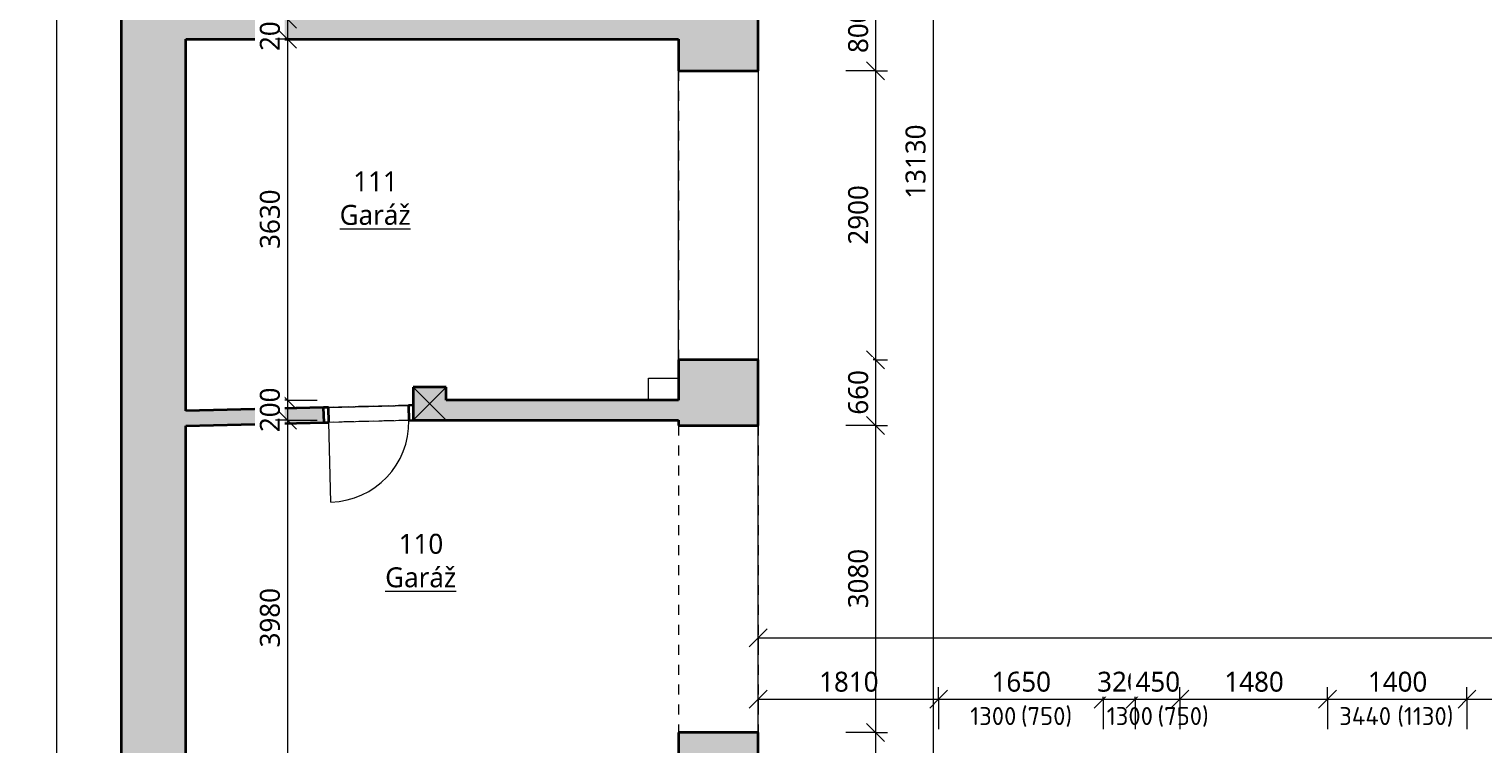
# Model space of a CAD drawing. Header units: metres. Extents: x -2.5 to 41.7, y -3 to 31.6.
# Tile 8 of 23: x -1.2 to 13.4, y 15.5 to 22.6. Entities that reach past the tile are written whole.
import ezdxf

# ---------------------------------------------------------------- set-up
doc = ezdxf.new("R2010")
doc.units = ezdxf.units.M
doc.linetypes.add('AV - Cerch_ 1 tecka 2mm', pattern=[0.004, 0.002, -0.001, 0, -0.001])
doc.layers.add('AV-KOTY', color=5, linetype='Continuous', lineweight=13, true_color=0x0000ff)
doc.layers.add('AV-MISTNOSTI', color=5, linetype='Continuous', lineweight=5, true_color=0x0000ff)
for name, color, linetype, lineweight in [('AV-KOTY-100', 7, 'Continuous', 5), ('AV-SRAFY', 7, 'Continuous', 35), ('AV-STAVBA', 7, 'Continuous', 18)]:
    doc.layers.add(name, color=color, linetype=linetype, lineweight=lineweight)
doc.styles.add('ISOCPEUR', font='isocpeur.ttf', dxfattribs={"height": 0.18})
doc.styles.add('Trebuchet MS', font='trebuc.ttf', dxfattribs={"height": 0.2})
doc.styles.add('Trebuchet MS_B', font='trebuc.ttf', dxfattribs={"height": 0.2})
doc.dimstyles.new('2_mm_-_O_-_Blue_-_mm', dxfattribs={"dimscale": 0.3048, "dimtxt": 0.20619, "dimasz": 0.590551, "dimexe": 0.393701, "dimexo": 0.0625, "dimgap": 0.065617, "dimtad": 1, "dimdec": 0, "dimlfac": 1000, "dimzin": 0, "dimdsep": 46, "dimtxsty": 'Trebuchet MS', "dimblk1": 'OBLIQUE', "dimblk2": 'OBLIQUE', "dimsah": 1, "dimcen": 0.09, "dimazin": 0, "dimtfac": 1, "dimtdec": 4, "dimtix": 1, "dimtmove": 0, "dimatfit": 3, "dimfxl": 0.984252, "dimfxlon": 1, "dimtvp": 1, "dimtfill": 1, "dimtolj": 1, "dimtzin": 0, "dimarcsym": 2})
doc.dimstyles.new('2_mm_-_O_-_Blue_-_mm_-_zaokrouhlena', dxfattribs={"dimscale": 0.3048, "dimtxt": 0.20619, "dimasz": 0.590551, "dimexe": 0.393701, "dimexo": 0.0625, "dimgap": 0.065617, "dimtad": 1, "dimdec": 0, "dimlfac": 1000, "dimrnd": 10, "dimzin": 0, "dimdsep": 46, "dimtxsty": 'Trebuchet MS', "dimblk1": 'OBLIQUE', "dimblk2": 'OBLIQUE', "dimsah": 1, "dimcen": 0.09, "dimazin": 0, "dimtfac": 1, "dimtdec": 4, "dimtix": 1, "dimtmove": 0, "dimatfit": 3, "dimfxl": 0.984252, "dimfxlon": 1, "dimtvp": 1, "dimtfill": 1, "dimtolj": 1, "dimtzin": 0, "dimarcsym": 2})

# ---------------------------------------------------------------- blocks, each defined once
blk = doc.blocks.new('SCO_Koncepční obdelníkový sloup - 330_330-904116-1NP')
at = {"layer": 'AV-STAVBA'}
for p, q in [((-0.165, 0.165), (0.165, -0.165)), ((0.165, 0.165), (-0.165, -0.165))]:
    blk.add_line(p, q, dxfattribs=at)
blk = doc.blocks.new('GM_Otvor_obdélníkový - 3080x2930-1463533-1NP')
at = {"layer": 'AV-STAVBA', "linetype": 'AV - Cerch_ 1 tecka 2mm', "lineweight": 13}
for p, q in [((-1.54, 0.4), (1.54, 0.4)), ((-1.54, -0.4), (1.54, -0.4)), ((-1.54, -0.4), (1.54, -0.4))]:
    blk.add_line(p, q, dxfattribs=at)
blk = doc.blocks.new('GM_Otvor_obdélníkový - 2900x2870-1463639-1NP')
at = {"layer": 'AV-STAVBA', "linetype": 'AV - Cerch_ 1 tecka 2mm', "lineweight": 13}
for p, q in [((-1.45, 0.4), (1.45, 0.4)), ((-1.45, -0.4), (1.45, -0.4)), ((-1.45, -0.4), (1.45, -0.4))]:
    blk.add_line(p, q, dxfattribs=at)
blk = doc.blocks.new('DO_1-L_Ocel_ - 800x1970_150-925843-1NP')
at = {"layer": 'AV-STAVBA'}
for p, q in [((0.4, 0.875), (0.4, 0.075)), ((-0.4, 0.075), (0.4, 0.075)), ((-0.4, -0.075), (0.4, -0.075))]:
    blk.add_line(p, q, dxfattribs=at)
at = {"layer": 'AV-STAVBA', "linetype": 'AV - Cerch_ 1 tecka 2mm'}
for p, q in [((-0.45, 0.075), (0.45, 0.075)), ((-0.4, 0.075), (0.4, 0.075)), ((-0.45, -0.075), (0.45, -0.075)), ((-0.4, -0.075), (0.4, -0.075))]:
    blk.add_line(p, q, dxfattribs=at)
at = {"layer": 'AV-STAVBA', "lineweight": 35}
for p, q in [((-0.4, 0.075), (-0.45, 0.075)), ((-0.4, -0.075), (-0.4, 0.075)), ((0.45, 0.075), (0.4, 0.075)), ((0.4, 0.075), (0.4, -0.075)), ((-0.449, -0.075), (-0.4, -0.075)), ((0.4, -0.075), (0.45, -0.075))]:
    blk.add_line(p, q, dxfattribs=at)
at = {"layer": 'AV-STAVBA'}
blk.add_arc((0.4, 0.075), 0.8, 90, 180, dxfattribs=at)
blk = doc.blocks.new('DIMBLOCK41-1NP')
at = {"layer": 'AV-KOTY-100', "color": 5, "true_color": 0x0000ff}
for p, q in [((1.432, 22.748), (1.342, 22.838)), ((1.432, 22.748), (1.312, 22.748)), ((1.432, 22.548), (1.342, 22.638)), ((1.432, 22.748), (1.432, 22.548)), ((1.432, 22.748), (1.522, 22.658)), ((1.432, 22.748), (1.732, 22.748)), ((1.432, 22.548), (1.312, 22.548)), ((1.432, 22.548), (1.522, 22.458)), ((1.432, 22.548), (1.732, 22.548))]:
    blk.add_line(p, q, dxfattribs=at)
at = {"layer": 'AV-KOTY-100', "color": 0, "insert": (1.156, 22.428), "char_height": 0.2, "width": 0.52841, "attachment_point": 1, "rotation": 90, "line_spacing_factor": 1.048425, "style": 'Trebuchet MS', "bg_fill": 3, "box_fill_scale": 1.25, "bg_fill_color": 256, "bg_fill_true_color": 13158600, "bg_fill_transparency": 0}
blk.add_mtext('200', dxfattribs=at)
blk = doc.blocks.new('_Oblique')
at = {"color": 0, "linetype": 'ByBlock', "lineweight": -2}
blk.add_line((-0.5, -0.5), (0.5, 0.5), dxfattribs=at)
blk = doc.blocks.new('DIMBLOCK42-1NP')
at = {"layer": 'AV-KOTY-100', "color": 5, "true_color": 0x0000ff}
for p, q in [((1.432, 22.548), (1.342, 22.638)), ((1.432, 22.548), (1.312, 22.548)), ((1.432, 22.548), (1.432, 18.923)), ((1.432, 22.548), (1.522, 22.458)), ((1.432, 22.548), (1.732, 22.548)), ((1.432, 18.923), (1.342, 19.013)), ((1.432, 18.923), (1.312, 18.923)), ((1.432, 18.923), (1.522, 18.833)), ((1.432, 18.923), (1.732, 18.923))]:
    blk.add_line(p, q, dxfattribs=at)
at = {"layer": 'AV-KOTY-100', "color": 0, "insert": (1.156, 20.442), "char_height": 0.2, "width": 0.70454, "attachment_point": 1, "rotation": 90, "line_spacing_factor": 1.048425, "style": 'Trebuchet MS', "bg_fill": 3, "box_fill_scale": 1.25, "bg_fill_color": 256, "bg_fill_true_color": 13158600, "bg_fill_transparency": 0}
blk.add_mtext('3630', dxfattribs=at)
blk = doc.blocks.new('DIMBLOCK43-1NP')
at = {"layer": 'AV-KOTY-100', "color": 5, "true_color": 0x0000ff}
for p, q in [((1.432, 18.923), (1.342, 19.013)), ((1.432, 18.923), (1.312, 18.923)), ((1.432, 18.723), (1.342, 18.813)), ((1.432, 18.923), (1.432, 18.723)), ((1.432, 18.923), (1.522, 18.833)), ((1.432, 18.923), (1.732, 18.923)), ((1.432, 18.723), (1.312, 18.723)), ((1.432, 18.723), (1.522, 18.633)), ((1.432, 18.723), (1.732, 18.723))]:
    blk.add_line(p, q, dxfattribs=at)
at = {"layer": 'AV-KOTY-100', "color": 0, "insert": (1.156, 18.603), "char_height": 0.2, "width": 0.52841, "attachment_point": 1, "rotation": 90, "line_spacing_factor": 1.048425, "style": 'Trebuchet MS', "bg_fill": 3, "box_fill_scale": 1.25, "bg_fill_color": 256, "bg_fill_true_color": 13158600, "bg_fill_transparency": 0}
blk.add_mtext('200', dxfattribs=at)
blk = doc.blocks.new('DIMBLOCK44-1NP')
at = {"layer": 'AV-KOTY-100', "color": 5, "true_color": 0x0000ff}
for p, q in [((1.432, 18.723), (1.342, 18.813)), ((1.432, 18.723), (1.312, 18.723)), ((1.432, 18.723), (1.432, 14.748)), ((1.432, 18.723), (1.522, 18.633)), ((1.432, 18.723), (1.732, 18.723)), ((1.432, 14.748), (1.312, 14.748)), ((1.432, 14.748), (1.342, 14.838)), ((1.432, 14.748), (1.522, 14.658)), ((1.432, 14.748), (1.732, 14.748))]:
    blk.add_line(p, q, dxfattribs=at)
at = {"layer": 'AV-KOTY-100', "color": 0, "insert": (1.156, 16.442), "char_height": 0.2, "width": 0.70454, "attachment_point": 1, "rotation": 90, "line_spacing_factor": 1.048425, "style": 'Trebuchet MS', "bg_fill": 3, "box_fill_scale": 1.25, "bg_fill_color": 256, "bg_fill_true_color": 13158600, "bg_fill_transparency": 0}
blk.add_mtext('3980', dxfattribs=at)
blk = doc.blocks.new('DIMBLOCK83-1NP')
at = {"layer": 'AV-KOTY-100', "color": 5, "true_color": 0x0000ff}
for p, q in [((-0.88, 27.876), (-1, 27.876)), ((-0.88, 27.876), (-0.97, 27.966)), ((-0.88, 0.448), (-0.88, 27.876)), ((-0.88, 27.876), (-0.79, 27.786)), ((-0.88, 27.876), (-0.58, 27.876)), ((-0.88, 0.448), (-1, 0.448)), ((-0.88, 0.448), (-0.97, 0.538)), ((-0.88, 0.448), (-0.79, 0.358)), ((-0.88, 0.448), (-0.58, 0.448))]:
    blk.add_line(p, q, dxfattribs=at)
at = {"layer": 'AV-KOTY-100', "color": 0, "insert": (-1.155, 13.795), "char_height": 0.2, "width": 0.88068, "attachment_point": 1, "rotation": 90, "line_spacing_factor": 1.048425, "style": 'Trebuchet MS', "bg_fill": 3, "box_fill_scale": 1.25, "bg_fill_color": 256, "bg_fill_true_color": 13158600, "bg_fill_transparency": 0}
blk.add_mtext('27430', dxfattribs=at)
blk = doc.blocks.new('DIMBLOCK87-1NP')
at = {"layer": 'AV-KOTY-100', "color": 5, "true_color": 0x0000ff}
for p, q in [((6.155, 15.922), (6.155, 16.222)), ((7.965, 15.922), (7.965, 16.042)), ((6.155, 15.922), (6.065, 15.832)), ((6.155, 15.922), (6.245, 16.012)), ((6.155, 15.922), (7.965, 15.922)), ((6.155, 15.922), (6.155, 15.802)), ((7.965, 15.922), (7.875, 15.832)), ((7.965, 15.922), (8.055, 16.012)), ((7.965, 15.922), (7.965, 15.622))]:
    blk.add_line(p, q, dxfattribs=at)
at = {"layer": 'AV-KOTY-100', "color": 0, "insert": (6.766, 16.198), "char_height": 0.2, "width": 0.70454, "attachment_point": 1, "line_spacing_factor": 1.048425, "style": 'Trebuchet MS', "bg_fill": 3, "box_fill_scale": 1.25, "bg_fill_color": 256, "bg_fill_true_color": 13158600, "bg_fill_transparency": 0}
blk.add_mtext('1810', dxfattribs=at)
blk = doc.blocks.new('DIMBLOCK88-1NP')
at = {"layer": 'AV-KOTY-100', "color": 5, "true_color": 0x0000ff}
for p, q in [((7.965, 15.922), (7.965, 16.042)), ((9.615, 15.922), (9.615, 16.042)), ((7.965, 15.922), (7.875, 15.832)), ((7.965, 15.922), (8.055, 16.012)), ((7.965, 15.922), (9.615, 15.922)), ((7.965, 15.922), (7.965, 15.622)), ((9.615, 15.922), (9.525, 15.832)), ((9.615, 15.922), (9.705, 16.012)), ((9.615, 15.922), (9.615, 15.622))]:
    blk.add_line(p, q, dxfattribs=at)
at = {"layer": 'AV-KOTY-100', "color": 0, "insert": (8.496, 16.198), "char_height": 0.2, "width": 0.70454, "attachment_point": 1, "line_spacing_factor": 1.048425, "style": 'Trebuchet MS', "bg_fill": 3, "box_fill_scale": 1.25, "bg_fill_color": 256, "bg_fill_true_color": 13158600, "bg_fill_transparency": 0}
blk.add_mtext('1650', dxfattribs=at)
blk = doc.blocks.new('DIMBLOCK89-1NP')
at = {"layer": 'AV-KOTY-100', "color": 5, "true_color": 0x0000ff}
for p, q in [((9.615, 15.922), (9.615, 16.042)), ((9.935, 15.922), (9.935, 16.042)), ((9.615, 15.922), (9.525, 15.832)), ((9.615, 15.922), (9.705, 16.012)), ((9.615, 15.922), (9.935, 15.922)), ((9.615, 15.922), (9.615, 15.622)), ((9.935, 15.922), (9.845, 15.832)), ((9.935, 15.922), (10.025, 16.012)), ((9.935, 15.922), (9.935, 15.622))]:
    blk.add_line(p, q, dxfattribs=at)
at = {"layer": 'AV-KOTY-100', "color": 0, "insert": (9.555, 16.198), "char_height": 0.2, "width": 0.52841, "attachment_point": 1, "line_spacing_factor": 1.048425, "style": 'Trebuchet MS', "bg_fill": 3, "box_fill_scale": 1.25, "bg_fill_color": 256, "bg_fill_true_color": 13158600, "bg_fill_transparency": 0}
blk.add_mtext('320', dxfattribs=at)
blk = doc.blocks.new('DIMBLOCK90-1NP')
at = {"layer": 'AV-KOTY-100', "color": 5, "true_color": 0x0000ff}
for p, q in [((9.935, 15.922), (9.935, 16.042)), ((10.385, 15.922), (10.385, 16.042)), ((9.935, 15.922), (9.845, 15.832)), ((9.935, 15.922), (10.025, 16.012)), ((9.935, 15.922), (10.385, 15.922)), ((9.935, 15.922), (9.935, 15.622)), ((10.385, 15.922), (10.295, 15.832)), ((10.385, 15.922), (10.475, 16.012)), ((10.385, 15.922), (10.385, 15.622))]:
    blk.add_line(p, q, dxfattribs=at)
at = {"layer": 'AV-KOTY-100', "color": 0, "insert": (9.94, 16.198), "char_height": 0.2, "width": 0.52841, "attachment_point": 1, "line_spacing_factor": 1.048425, "style": 'Trebuchet MS', "bg_fill": 3, "box_fill_scale": 1.25, "bg_fill_color": 256, "bg_fill_true_color": 13158600, "bg_fill_transparency": 0}
blk.add_mtext('450', dxfattribs=at)
blk = doc.blocks.new('DIMBLOCK91-1NP')
at = {"layer": 'AV-KOTY-100', "color": 5, "true_color": 0x0000ff}
for p, q in [((10.385, 15.922), (10.385, 16.042)), ((11.865, 15.922), (11.865, 16.042)), ((10.385, 15.922), (10.295, 15.832)), ((10.385, 15.922), (10.475, 16.012)), ((10.385, 15.922), (11.865, 15.922)), ((10.385, 15.922), (10.385, 15.622)), ((11.865, 15.922), (11.775, 15.832)), ((11.865, 15.922), (11.955, 16.012)), ((11.865, 15.922), (11.865, 15.622))]:
    blk.add_line(p, q, dxfattribs=at)
at = {"layer": 'AV-KOTY-100', "color": 0, "insert": (10.831, 16.198), "char_height": 0.2, "width": 0.70454, "attachment_point": 1, "line_spacing_factor": 1.048425, "style": 'Trebuchet MS', "bg_fill": 3, "box_fill_scale": 1.25, "bg_fill_color": 256, "bg_fill_true_color": 13158600, "bg_fill_transparency": 0}
blk.add_mtext('1480', dxfattribs=at)
blk = doc.blocks.new('DIMBLOCK92-1NP')
at = {"layer": 'AV-KOTY-100', "color": 5, "true_color": 0x0000ff}
for p, q in [((11.865, 15.922), (11.865, 16.042)), ((13.265, 15.922), (13.265, 16.042)), ((11.865, 15.922), (11.775, 15.832)), ((11.865, 15.922), (11.955, 16.012)), ((11.865, 15.922), (13.265, 15.922)), ((11.865, 15.922), (11.865, 15.622)), ((13.265, 15.922), (13.175, 15.832)), ((13.265, 15.922), (13.355, 16.012)), ((13.265, 15.922), (13.265, 15.622))]:
    blk.add_line(p, q, dxfattribs=at)
at = {"layer": 'AV-KOTY-100', "color": 0, "insert": (12.271, 16.198), "char_height": 0.2, "width": 0.70454, "attachment_point": 1, "line_spacing_factor": 1.048425, "style": 'Trebuchet MS', "bg_fill": 3, "box_fill_scale": 1.25, "bg_fill_color": 256, "bg_fill_true_color": 13158600, "bg_fill_transparency": 0}
blk.add_mtext('1400', dxfattribs=at)
blk = doc.blocks.new('DIMBLOCK93-1NP')
at = {"layer": 'AV-KOTY-100', "color": 5, "true_color": 0x0000ff}
for p, q in [((13.265, 15.922), (13.265, 16.042)), ((15.165, 15.922), (15.165, 16.042)), ((13.265, 15.922), (13.175, 15.832)), ((13.265, 15.922), (13.355, 16.012)), ((13.265, 15.922), (15.165, 15.922)), ((13.265, 15.922), (13.265, 15.622)), ((15.165, 15.922), (15.075, 15.832)), ((15.165, 15.922), (15.255, 16.012)), ((15.165, 15.922), (15.165, 15.622))]:
    blk.add_line(p, q, dxfattribs=at)
at = {"layer": 'AV-KOTY-100', "color": 0, "insert": (13.921, 16.198), "char_height": 0.2, "width": 0.70454, "attachment_point": 1, "line_spacing_factor": 1.048425, "style": 'Trebuchet MS', "bg_fill": 3, "box_fill_scale": 1.25, "bg_fill_color": 256, "bg_fill_true_color": 13158600, "bg_fill_transparency": 0}
blk.add_mtext('1900', dxfattribs=at)
blk = doc.blocks.new('DIMBLOCK114-1NP')
at = {"layer": 'AV-KOTY-100', "color": 5, "true_color": 0x0000ff}
for p, q in [((7.333, 23.028), (7.243, 23.118)), ((7.333, 23.028), (7.033, 23.028)), ((7.333, 23.028), (7.333, 22.228)), ((7.333, 23.028), (7.423, 22.938)), ((7.333, 23.028), (7.453, 23.028)), ((7.333, 22.228), (7.243, 22.318)), ((7.333, 22.228), (7.033, 22.228)), ((7.333, 22.228), (7.423, 22.138)), ((7.333, 22.228), (7.453, 22.228))]:
    blk.add_line(p, q, dxfattribs=at)
at = {"layer": 'AV-KOTY-100', "color": 0, "insert": (7.057, 22.408), "char_height": 0.2, "width": 0.52841, "attachment_point": 1, "rotation": 90, "line_spacing_factor": 1.048425, "style": 'Trebuchet MS', "bg_fill": 3, "box_fill_scale": 1.25, "bg_fill_color": 256, "bg_fill_true_color": 13158600, "bg_fill_transparency": 0}
blk.add_mtext('800', dxfattribs=at)
blk = doc.blocks.new('DIMBLOCK115-1NP')
at = {"layer": 'AV-KOTY-100', "color": 5, "true_color": 0x0000ff}
for p, q in [((7.333, 22.228), (7.243, 22.318)), ((7.333, 22.228), (7.033, 22.228)), ((7.333, 22.228), (7.333, 19.328)), ((7.333, 22.228), (7.423, 22.138)), ((7.333, 22.228), (7.453, 22.228)), ((7.333, 19.328), (7.243, 19.418)), ((7.333, 19.328), (7.033, 19.328)), ((7.333, 19.328), (7.423, 19.238)), ((7.333, 19.328), (7.453, 19.328))]:
    blk.add_line(p, q, dxfattribs=at)
at = {"layer": 'AV-KOTY-100', "color": 0, "insert": (7.057, 20.485), "char_height": 0.2, "width": 0.70454, "attachment_point": 1, "rotation": 90, "line_spacing_factor": 1.048425, "style": 'Trebuchet MS', "bg_fill": 3, "box_fill_scale": 1.25, "bg_fill_color": 256, "bg_fill_true_color": 13158600, "bg_fill_transparency": 0}
blk.add_mtext('2900', dxfattribs=at)
blk = doc.blocks.new('DIMBLOCK116-1NP')
at = {"layer": 'AV-KOTY-100', "color": 5, "true_color": 0x0000ff}
for p, q in [((7.333, 19.328), (7.243, 19.418)), ((7.333, 19.328), (7.033, 19.328)), ((7.333, 19.328), (7.333, 18.668)), ((7.333, 19.328), (7.423, 19.238)), ((7.333, 19.328), (7.453, 19.328)), ((7.333, 18.668), (7.033, 18.668)), ((7.333, 18.668), (7.243, 18.758)), ((7.333, 18.668), (7.423, 18.578)), ((7.333, 18.668), (7.453, 18.668))]:
    blk.add_line(p, q, dxfattribs=at)
at = {"layer": 'AV-KOTY-100', "color": 0, "insert": (7.057, 18.778), "char_height": 0.2, "width": 0.52841, "attachment_point": 1, "rotation": 90, "line_spacing_factor": 1.048425, "style": 'Trebuchet MS', "bg_fill": 3, "box_fill_scale": 1.25, "bg_fill_color": 256, "bg_fill_true_color": 13158600, "bg_fill_transparency": 0}
blk.add_mtext('660', dxfattribs=at)
blk = doc.blocks.new('DIMBLOCK117-1NP')
at = {"layer": 'AV-KOTY-100', "color": 5, "true_color": 0x0000ff}
for p, q in [((7.333, 18.668), (7.033, 18.668)), ((7.333, 18.668), (7.243, 18.758)), ((7.333, 18.668), (7.333, 15.588)), ((7.333, 18.668), (7.423, 18.578)), ((7.333, 18.668), (7.453, 18.668)), ((7.333, 15.588), (7.243, 15.678)), ((7.333, 15.588), (7.033, 15.588)), ((7.333, 15.588), (7.423, 15.498)), ((7.333, 15.588), (7.453, 15.588))]:
    blk.add_line(p, q, dxfattribs=at)
at = {"layer": 'AV-KOTY-100', "color": 0, "insert": (7.057, 16.835), "char_height": 0.2, "width": 0.70454, "attachment_point": 1, "rotation": 90, "line_spacing_factor": 1.048425, "style": 'Trebuchet MS', "bg_fill": 3, "box_fill_scale": 1.25, "bg_fill_color": 256, "bg_fill_true_color": 13158600, "bg_fill_transparency": 0}
blk.add_mtext('3080', dxfattribs=at)
blk = doc.blocks.new('DIMBLOCK118-1NP')
at = {"layer": 'AV-KOTY-100', "color": 5, "true_color": 0x0000ff}
for p, q in [((7.333, 15.588), (7.243, 15.678)), ((7.333, 15.588), (7.033, 15.588)), ((7.333, 15.588), (7.333, 14.748)), ((7.333, 15.588), (7.423, 15.498)), ((7.333, 15.588), (7.453, 15.588)), ((7.333, 14.748), (7.213, 14.748)), ((7.333, 14.748), (7.243, 14.838)), ((7.333, 14.748), (7.423, 14.658)), ((7.333, 14.748), (7.633, 14.748))]:
    blk.add_line(p, q, dxfattribs=at)
at = {"layer": 'AV-KOTY-100', "color": 0, "insert": (7.057, 14.948), "char_height": 0.2, "width": 0.52841, "attachment_point": 1, "rotation": 90, "line_spacing_factor": 1.048425, "style": 'Trebuchet MS', "bg_fill": 3, "box_fill_scale": 1.25, "bg_fill_color": 256, "bg_fill_true_color": 13158600, "bg_fill_transparency": 0}
blk.add_mtext('840', dxfattribs=at)
blk = doc.blocks.new('DIMBLOCK119-1NP')
at = {"layer": 'AV-KOTY-100', "color": 5, "true_color": 0x0000ff}
for p, q in [((7.909, 27.876), (7.609, 27.876)), ((7.909, 27.876), (7.819, 27.966)), ((7.909, 27.876), (7.909, 14.748)), ((7.909, 27.876), (7.999, 27.786)), ((7.909, 27.876), (8.029, 27.876)), ((7.909, 14.748), (7.789, 14.748)), ((7.909, 14.748), (7.819, 14.838)), ((7.909, 14.748), (7.999, 14.658)), ((7.909, 14.748), (8.209, 14.748))]:
    blk.add_line(p, q, dxfattribs=at)
at = {"layer": 'AV-KOTY-100', "color": 0, "insert": (7.633, 20.945), "char_height": 0.2, "width": 0.88068, "attachment_point": 1, "rotation": 90, "line_spacing_factor": 1.048425, "style": 'Trebuchet MS', "bg_fill": 3, "box_fill_scale": 1.25, "bg_fill_color": 256, "bg_fill_true_color": 13158600, "bg_fill_transparency": 0}
blk.add_mtext('13130', dxfattribs=at)
blk = doc.blocks.new('DIMBLOCK120-1NP')
at = {"layer": 'AV-KOTY-100', "color": 5, "true_color": 0x0000ff}
for p, q in [((6.155, 16.538), (6.155, 16.838)), ((6.155, 16.538), (6.245, 16.628)), ((39.765, 16.538), (39.765, 16.658)), ((39.765, 16.538), (39.855, 16.628)), ((6.155, 16.538), (6.065, 16.448)), ((6.155, 16.538), (39.765, 16.538)), ((6.155, 16.538), (6.155, 16.418)), ((39.765, 16.538), (39.675, 16.448)), ((39.765, 16.538), (39.765, 16.238))]:
    blk.add_line(p, q, dxfattribs=at)
at = {"layer": 'AV-KOTY-100', "color": 0, "insert": (22.593, 16.814), "char_height": 0.2, "width": 0.88068, "attachment_point": 1, "line_spacing_factor": 1.048425, "style": 'Trebuchet MS', "bg_fill": 3, "box_fill_scale": 1.25, "bg_fill_color": 256, "bg_fill_true_color": 13158600, "bg_fill_transparency": 0}
blk.add_mtext('33610', dxfattribs=at)

msp = doc.modelspace()

# ---------------------------------------------------------------- hatches: boundary and pattern name
at = {"layer": 'AV-SRAFY', "lineweight": 18}
h = msp.add_hatch(color=256, dxfattribs=at)
h.paths.add_polyline_path([(5.3561, 13.6982), (6.1548, 13.6982), (6.1548, 15.5882), (5.3548, 15.5882), (5.3548, 13.6982)])
h.paths.add_polyline_path([(6.1548, 18.6682), (6.1548, 19.3282), (5.3548, 19.3282), (5.3548, 18.6682)])
h.paths.add_polyline_path([(6.1548, 22.2282), (6.1548, 23.0282), (5.3548, 23.0282), (5.3548, 22.2282)])
h.paths.add_polyline_path([(6.1548, 26.0282), (6.1548, 26.6382), (5.3548, 26.6382), (5.3548, 26.0282), (6.0726, 26.0282)])
h.paths.add_polyline_path([(6.1548, 27.8182), (6.1548, 27.8756), (5.3548, 27.8756), (5.3548, 27.8182), (6.0726, 27.8182)])
for points in [[(0.4148, 14.7482), (0.4148, 26.6382), (-0.2352, 26.6382), (-0.2352, 14.7482)], [(0.4148, 22.5482), (5.3548, 22.5482), (5.3548, 22.7482), (0.4148, 22.7482)], [(0.4148, 18.6651), (1.7995, 18.6998), (1.7958, 18.8497), (0.4148, 18.8152)], [(3.2067, 18.7232), (5.3548, 18.7232), (5.3548, 18.9232), (3.0248, 18.9232), (3.0248, 18.7232)]]:
    msp.add_hatch(color=256, dxfattribs=at).paths.add_polyline_path(points)
at = {"layer": 'AV-STAVBA', "lineweight": 5}
msp.add_hatch(color=256, dxfattribs=at).paths.add_polyline_path([(2.6948, 18.7232), (3.0248, 18.7232), (3.0248, 19.0532), (2.6948, 19.0532)])

# ---------------------------------------------------------------- linework, layer by layer
at = {"layer": 'AV-STAVBA', "lineweight": 35}
for p, q in [((-0.2352, 27.8756), (-0.2352, 8.0482)), ((6.1548, 22.2282), (6.1548, 23.0282)), ((0.4148, 18.8152), (0.4148, 22.5482)), ((0.4148, 22.5482), (5.3548, 22.5482)), ((5.3548, 22.5482), (5.3548, 22.2282)), ((5.3548, 22.2282), (6.1548, 22.2282)), ((6.1548, 19.3282), (5.3548, 19.3282)), ((5.3548, 19.3282), (5.3548, 18.9232)), ((6.1548, 18.6682), (6.1548, 19.3282)), ((3.0248, 19.0532), (2.6948, 19.0532)), ((2.6948, 19.0532), (2.6948, 18.7232)), ((3.0248, 18.9232), (3.0248, 19.0532)), ((1.7958, 18.8497), (0.4148, 18.8152)), ((1.7995, 18.6998), (1.7958, 18.8497)), ((5.3548, 18.9232), (3.0248, 18.9232)), ((0.4148, 18.6651), (1.7995, 18.6998)), ((2.6948, 18.7232), (2.6992, 18.7232)), ((2.6992, 18.7232), (2.6993, 18.7223)), ((2.6993, 18.7223), (2.7348, 18.7232)), ((2.7348, 18.7232), (3.0248, 18.7232)), ((3.0248, 18.7232), (5.3548, 18.7232)), ((5.3548, 18.7232), (5.3548, 18.6682)), ((5.3548, 18.6682), (6.1548, 18.6682)), ((0.4148, 14.7482), (0.4148, 18.6651)), ((6.1548, 15.5882), (5.3548, 15.5882)), ((5.3548, 15.5882), (5.3548, 14.7482)), ((6.1548, 14.7482), (6.1548, 15.5882))]:
    msp.add_line(p, q, dxfattribs=at)
at = {"layer": 'AV-STAVBA'}
for p, q in [((5.3548, 19.3282), (5.3548, 22.2282)), ((6.1548, 22.2282), (6.1548, 19.3282)), ((5.0548, 18.9232), (5.0548, 19.1432)), ((5.0548, 19.1432), (5.3548, 19.1432)), ((1.8458, 18.851), (2.6455, 18.871)), ((2.6493, 18.7211), (1.8495, 18.701)), ((6.1548, 15.5882), (6.1548, 18.6682))]:
    msp.add_line(p, q, dxfattribs=at)

# ---------------------------------------------------------------- block references
for name, p, rotation in [('GM_Otvor_obdélníkový - 2900x2870-1463639-1NP', (5.7548, 20.7782), 269.9999999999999), ('DO_1-L_Ocel_ - 800x1970_150-925843-1NP', (2.2475, 18.786), 181.4344439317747), ('GM_Otvor_obdélníkový - 3080x2930-1463533-1NP', (5.7548, 17.1282), 269.9999999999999)]:
    msp.add_blockref(name, p, dxfattribs=dict(at, rotation=rotation))
msp.add_blockref('SCO_Koncepční obdelníkový sloup - 330_330-904116-1NP', (2.8598, 18.8882), dxfattribs=at)

# ---------------------------------------------------------------- texts
at = {"layer": 'AV-MISTNOSTI', "char_height": 0.2, "attachment_point": 1, "style": 'Trebuchet MS_B'}
for s, insert, width in [('111', (2.0923, 21.2197), 0.601266), ('\\LGaráž', (1.9568, 20.8834), 0.929957), ('110', (2.5485, 17.5819), 0.601266), ('\\LGaráž', (2.413, 17.2456), 0.929957)]:
    msp.add_mtext(s, dxfattribs=dict(at, insert=insert, width=width))

# ---------------------------------------------------------------- dimensions: what is measured, and where the dimension line sits
at = {"layer": 'AV-KOTY', "lineweight": 5}
for base, p1, p2, override, picture, middle in [((-0.8796, 27.8756), (-0.5796, 0.4482), (-0.5796, 27.8756), {"dimpost": '<>', "dimfxl": 27.427414}, 'DIMBLOCK83-1NP', (-1.0013, 14.1619)), ((7.3331, 22.2282), (7.0331, 23.0282), (7.0331, 22.2282), {"dimpost": '<>', "dimfxl": 0.8}, 'DIMBLOCK114-1NP', (7.2113, 22.6282))]:
    dim = msp.add_linear_dim(base=base, p1=p1, p2=p2, angle=90, dimstyle='2_mm_-_O_-_Blue_-_mm_-_zaokrouhlena', override=override, dxfattribs=at)
    dim.commit()
    dim.dimension.update_dxf_attribs({"geometry": picture, "text_midpoint": middle})

# ---------------------------------------------------------------- next in the draw order: dimensions: what is measured, and where the dimension line sits
for base, p1, p2, override, picture, middle in [((1.4321, 22.5482), (1.7321, 22.7482), (1.7321, 22.5482), {"dimpost": '<>', "dimfxl": 0.2}, 'DIMBLOCK41-1NP', (1.3104, 22.6482)), ((7.3331, 19.3282), (7.0331, 22.2282), (7.0331, 19.3282), {"dimpost": '<>', "dimfxl": 2.9}, 'DIMBLOCK115-1NP', (7.211, 20.7782))]:
    dim = msp.add_linear_dim(base=base, p1=p1, p2=p2, angle=90, dimstyle='2_mm_-_O_-_Blue_-_mm_-_zaokrouhlena', override=override, dxfattribs=at)
    dim.commit()
    dim.dimension.update_dxf_attribs({"geometry": picture, "text_midpoint": middle})
dim = msp.add_linear_dim(base=(7.9648, 15.9224), p1=(6.1548, 16.2224), p2=(7.9648, 15.6224), dimstyle='2_mm_-_O_-_Blue_-_mm_-_zaokrouhlena', override={"dimpost": '<>', "dimfxl": 1.906856}, dxfattribs=at)
dim.commit()
dim.dimension.update_dxf_attribs({"geometry": 'DIMBLOCK87-1NP', "text_midpoint": (7.0598, 16.0441)})

# ---------------------------------------------------------------- next in the draw order: dimensions: what is measured, and where the dimension line sits
for base, p1, p2, override, picture, middle in [((1.4321, 18.9232), (1.7321, 22.5482), (1.7321, 18.9232), {"dimpost": '<>', "dimfxl": 3.625}, 'DIMBLOCK42-1NP', (1.3101, 20.7357)), ((7.3331, 18.6682), (7.0331, 19.3282), (7.0331, 18.6682), {"dimpost": '<>', "dimfxl": 0.66}, 'DIMBLOCK116-1NP', (7.211, 18.9982))]:
    dim = msp.add_linear_dim(base=base, p1=p1, p2=p2, angle=90, dimstyle='2_mm_-_O_-_Blue_-_mm_-_zaokrouhlena', override=override, dxfattribs=at)
    dim.commit()
    dim.dimension.update_dxf_attribs({"geometry": picture, "text_midpoint": middle})
dim = msp.add_linear_dim(base=(9.6148, 15.9224), p1=(7.9648, 15.6224), p2=(9.6148, 15.6224), dimstyle='2_mm_-_O_-_Blue_-_mm_-_zaokrouhlena', override={"dimpost": '<>', "dimfxl": 1.65}, dxfattribs=at)
dim.commit()
dim.dimension.update_dxf_attribs({"geometry": 'DIMBLOCK88-1NP', "text_midpoint": (8.7898, 16.0445)})

# ---------------------------------------------------------------- next in the draw order: texts
at = {"layer": 'AV-KOTY', "lineweight": 5, "char_height": 0.18, "attachment_point": 1, "style": 'ISOCPEUR'}
for s, insert, width in [('1300', (8.2814, 15.8429), 0.569198), ('(750)', (8.7896, 15.8429), 0.633333)]:
    msp.add_mtext(s, dxfattribs=dict(at, insert=insert, width=width))

# ---------------------------------------------------------------- next in the draw order: dimensions: what is measured, and where the dimension line sits
at = {"layer": 'AV-KOTY', "lineweight": 5}
for base, p1, p2, override, picture, middle in [((1.4321, 18.7232), (1.7321, 18.9232), (1.7321, 18.7232), {"dimpost": '<>', "dimfxl": 0.2}, 'DIMBLOCK43-1NP', (1.3104, 18.8232)), ((7.3331, 15.5882), (7.0331, 18.6682), (7.0331, 15.5882), {"dimpost": '<>', "dimfxl": 3.08}, 'DIMBLOCK117-1NP', (7.2113, 17.1282))]:
    dim = msp.add_linear_dim(base=base, p1=p1, p2=p2, angle=90, dimstyle='2_mm_-_O_-_Blue_-_mm_-_zaokrouhlena', override=override, dxfattribs=at)
    dim.commit()
    dim.dimension.update_dxf_attribs({"geometry": picture, "text_midpoint": middle})
dim = msp.add_linear_dim(base=(9.9348, 15.9224), p1=(9.6148, 15.6224), p2=(9.9348, 15.6224), dimstyle='2_mm_-_O_-_Blue_-_mm_-_zaokrouhlena', override={"dimpost": '<>', "dimfxl": 0.32}, dxfattribs=at)
dim.commit()
dim.dimension.update_dxf_attribs({"geometry": 'DIMBLOCK89-1NP', "text_midpoint": (9.7748, 16.0441)})

# ---------------------------------------------------------------- next in the draw order: dimensions: what is measured, and where the dimension line sits
for base, p1, p2, override, picture, middle in [((1.4321, 14.7482), (1.7321, 18.7232), (1.7321, 14.7482), {"dimpost": '<>', "dimfxl": 3.975}, 'DIMBLOCK44-1NP', (1.3101, 16.7357)), ((7.3331, 14.7482), (7.0331, 15.5882), (7.6331, 14.7482), {"dimpost": '<>', "dimfxl": 1.032279}, 'DIMBLOCK118-1NP', (7.2113, 15.1682))]:
    dim = msp.add_linear_dim(base=base, p1=p1, p2=p2, angle=90, dimstyle='2_mm_-_O_-_Blue_-_mm_-_zaokrouhlena', override=override, dxfattribs=at)
    dim.commit()
    dim.dimension.update_dxf_attribs({"geometry": picture, "text_midpoint": middle})
dim = msp.add_linear_dim(base=(10.3848, 15.9224), p1=(9.9348, 15.6224), p2=(10.3848, 15.6224), dimstyle='2_mm_-_O_-_Blue_-_mm_-_zaokrouhlena', override={"dimpost": '<>', "dimfxl": 0.45}, dxfattribs=at)
dim.commit()
dim.dimension.update_dxf_attribs({"geometry": 'DIMBLOCK90-1NP', "text_midpoint": (10.1598, 16.0441)})

# ---------------------------------------------------------------- next in the draw order: texts
at = {"layer": 'AV-KOTY', "lineweight": 5, "insert": (9.6514, 15.8429), "char_height": 0.18, "width": 0.569198, "attachment_point": 1, "style": 'ISOCPEUR'}
msp.add_mtext('1300', dxfattribs=at)

# ---------------------------------------------------------------- next in the draw order: dimensions: what is measured, and where the dimension line sits
at = {"layer": 'AV-KOTY', "lineweight": 5}
dim = msp.add_linear_dim(base=(7.9088, 14.7482), p1=(7.6088, 27.8756), p2=(8.2088, 14.7482), angle=90, dimstyle='2_mm_-_O_-_Blue_-_mm_-_zaokrouhlena', override={"dimpost": '<>', "dimfxl": 13.141118}, dxfattribs=at)
dim.commit()
dim.dimension.update_dxf_attribs({"geometry": 'DIMBLOCK119-1NP', "text_midpoint": (7.787, 21.3119)})
dim = msp.add_linear_dim(base=(11.8648, 15.9224), p1=(10.3848, 15.6224), p2=(11.8648, 15.6224), dimstyle='2_mm_-_O_-_Blue_-_mm_-_zaokrouhlena', override={"dimpost": '<>', "dimfxl": 1.48}, dxfattribs=at)
dim.commit()
dim.dimension.update_dxf_attribs({"geometry": 'DIMBLOCK91-1NP', "text_midpoint": (11.1248, 16.0441)})

# ---------------------------------------------------------------- next in the draw order: texts
at = {"layer": 'AV-KOTY', "lineweight": 5, "insert": (10.1596, 15.8429), "char_height": 0.18, "width": 0.633333, "attachment_point": 1, "style": 'ISOCPEUR'}
msp.add_mtext('(750)', dxfattribs=at)

# ---------------------------------------------------------------- next in the draw order: dimensions: what is measured, and where the dimension line sits
at = {"layer": 'AV-KOTY', "lineweight": 5}
dim = msp.add_linear_dim(base=(13.2648, 15.9224), p1=(11.8648, 15.6224), p2=(13.2648, 15.6224), dimstyle='2_mm_-_O_-_Blue_-_mm_-_zaokrouhlena', override={"dimpost": '<>', "dimfxl": 1.4}, dxfattribs=at)
dim.commit()
dim.dimension.update_dxf_attribs({"geometry": 'DIMBLOCK92-1NP', "text_midpoint": (12.5648, 16.0441)})

# ---------------------------------------------------------------- next in the draw order: texts
at = {"layer": 'AV-KOTY', "lineweight": 5, "insert": (11.9834, 15.8429), "char_height": 0.18, "width": 0.657384, "attachment_point": 1, "style": 'ISOCPEUR'}
msp.add_mtext('3440', dxfattribs=at)

# ---------------------------------------------------------------- next in the draw order: dimensions: what is measured, and where the dimension line sits
at = {"layer": 'AV-KOTY', "lineweight": 5}
dim = msp.add_linear_dim(base=(15.1648, 15.9224), p1=(13.2648, 15.6224), p2=(15.1648, 15.6224), dimstyle='2_mm_-_O_-_Blue_-_mm_-_zaokrouhlena', override={"dimpost": '<>', "dimfxl": 1.9}, dxfattribs=at)
dim.commit()
dim.dimension.update_dxf_attribs({"geometry": 'DIMBLOCK93-1NP', "text_midpoint": (14.2148, 16.0445)})

# ---------------------------------------------------------------- next in the draw order: texts
at = {"layer": 'AV-KOTY', "lineweight": 5, "insert": (12.5646, 15.8429), "char_height": 0.18, "width": 0.705485, "attachment_point": 1, "style": 'ISOCPEUR'}
msp.add_mtext('(1130)', dxfattribs=at)

# ---------------------------------------------------------------- next in the draw order: dimensions: what is measured, and where the dimension line sits
at = {"layer": 'AV-KOTY', "lineweight": 5}
dim = msp.add_linear_dim(base=(39.7648, 16.5385), p1=(6.1548, 16.8385), p2=(39.7648, 16.2385), dimstyle='2_mm_-_O_-_Blue_-_mm', override={"dimpost": '<>', "dimfxl": 33.615355}, dxfattribs=at)
dim.commit()
dim.dimension.update_dxf_attribs({"geometry": 'DIMBLOCK120-1NP', "text_midpoint": (22.9598, 16.6606)})

doc.saveas('drawing.dxf')
